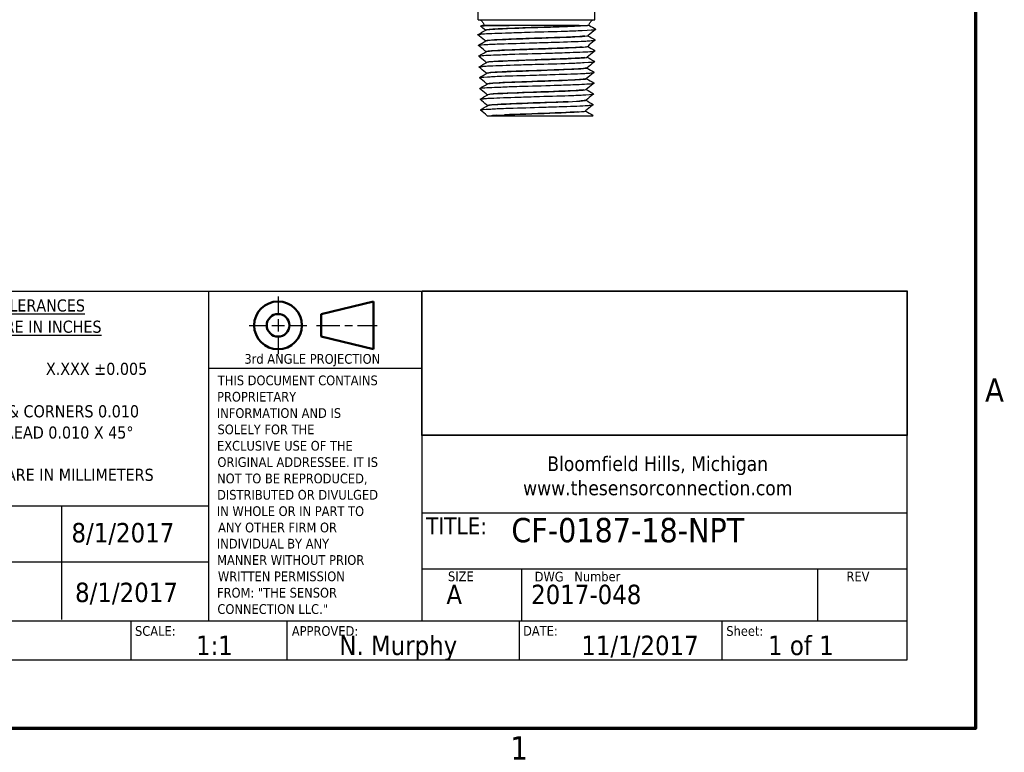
# Model space of a CAD drawing. Header units: inches. Extents: x 0.2 to 10.9, y 0.3 to 8.6.
# Tile 16 of 17: x 5.7 to 10.8, y 0.5 to 4.2. Entities that reach past the tile are written whole.
import ezdxf

# ---------------------------------------------------------------- set-up
doc = ezdxf.new("R2010")
doc.units = ezdxf.units.IN
doc.header["$MEASUREMENT"] = 0
doc.linetypes.add('DASHED', pattern=[0.2067, 0.1654, -0.0413])
doc.layers.add('Border (ANSI)', color=7, linetype='Continuous', lineweight=70)
doc.layers.add('Geometry', color=255, linetype='Continuous', lineweight=25)
for name, color, linetype in [('Dimensions', 250, 'Continuous'), ('TitleBlock', 170, 'Continuous'), ('TitleBlock Lines', 250, 'Continuous'), ('TitleBlock Text', 3, 'Continuous')]:
    doc.layers.add(name, color=color, linetype=linetype)
doc.layers.add('Hidden', color=7, linetype='DASHED', lineweight=18, true_color=0x383838)
doc.styles.add('Note Text (ANSI)', font='tahoma.ttf')
doc.styles.get("Standard").update_dxf_attribs({"font": 'tahoma.ttf'})

# ---------------------------------------------------------------- blocks, each defined once
blk = doc.blocks.new('TSC TitleBlock Revised')
at = {"layer": 'TitleBlock'}
for p, q in [((-5.5, 1.8996), (0, 1.8996)), ((-2.5, 1.1559), (-2.5, 1.8996)), ((-2.5, 1.8996), (0, 1.8996)), ((-2.4985, 1.158), (-2.4985, 1.9016)), ((-2.4985, 1.9016), (0, 1.9016)), ((0, 1.9016), (0, 1.158)), ((0, 1.8996), (0, 1.1559)), ((0, 0), (0, 1.8996)), ((0, 1.1559), (-2.5, 1.1559)), ((0, 1.158), (-2.4985, 1.158)), ((-5.5, 0), (0, 0))]:
    blk.add_line(p, q, dxfattribs=at)
at = {"layer": 'TitleBlock Lines'}
for p, q in [((-3.6, 1.8996), (-3.6, 0.2)), ((-2.5, 1.8996), (-2.5, 0.2)), ((-2.5, 1.5013), (-3.6, 1.5013)), ((-5.5, 0.7937), (-3.6, 0.7937)), ((-4.3573, 0.7937), (-4.3573, 0.2086)), ((-2.5, 0.7577), (0, 0.7577)), ((-5.5, 0.5056), (-3.6, 0.5056)), ((-2.5, 0.4695), (0, 0.4695)), ((-1.9869, 0.4695), (-1.9869, 0.2)), ((-0.4614, 0.4695), (-0.4614, 0.2)), ((0, 0.2), (-5.5, 0.2)), ((-4, 0.2), (-4, 0)), ((-3.195, 0.2), (-3.195, 0)), ((-1.9982, 0.2), (-1.9982, 0)), ((-0.9531, 0), (-0.9531, 0.2))]:
    blk.add_line(p, q, dxfattribs=at)
at = {"layer": 'TitleBlock Lines', "lineweight": 25}
for p, q in [((-3.2411, 1.8728), (-3.2411, 1.7887)), ((-3.2411, 1.7563), (-3.2411, 1.6916)), ((-3.3899, 1.724), (-3.3058, 1.724)), ((-3.2735, 1.724), (-3.2087, 1.724)), ((-3.1764, 1.724), (-3.0923, 1.724)), ((-3.0438, 1.724), (-2.9222, 1.724)), ((-2.8963, 1.724), (-2.8574, 1.724)), ((-2.8316, 1.724), (-2.7305, 1.724)), ((-3.2411, 1.6592), (-3.2411, 1.5751))]:
    blk.add_line(p, q, dxfattribs=at)
at = {"layer": 'TitleBlock Lines', "lineweight": 50}
for p, q in [((-3.0183, 1.7822), (-2.7498, 1.8469)), ((-2.7498, 1.8469), (-2.7498, 1.601)), ((-3.0183, 1.7822), (-3.0183, 1.6657)), ((-3.0183, 1.6657), (-2.7498, 1.601))]:
    blk.add_line(p, q, dxfattribs=at)
for radius in [0.123, 0.0582]:
    blk.add_circle((-3.2411, 1.724), radius, dxfattribs=at)
at = {"layer": 'TitleBlock Lines'}
for s, height, p in [('%%UGENERAL TOLERANCES', 0.0625, (-5.1003, 1.7952)), ('%%UDIMENSIONS ARE IN INCHES', 0.0625, (-5.1958, 1.6858)), ('X.XX ±0.01                   X.XXX ±0.005', 0.0625, (-5.3069, 1.4688)), ('THIS DOCUMENT CONTAINS', 0.05, (-3.5516, 1.4154)), ('PROPRIETARY', 0.05, (-3.5554, 1.3312)), ('BREAK SHARP EDGES & CORNERS 0.010', 0.0625, (-5.4532, 1.25)), ('INFORMATION AND IS', 0.05, (-3.5565, 1.247)), ('CHAMFER FIRST THREAD 0.010 X 45°', 0.0625, (-5.3692, 1.1406)), ('SOLELY FOR THE', 0.05, (-3.5531, 1.1628)), ('EXCLUSIVE USE OF THE', 0.05, (-3.5555, 1.0785)), ('ORIGINAL ADDRESSEE. IT IS', 0.05, (-3.5534, 0.9943)), ('Bloomfield Hills, Michigan', 0.075, (-1.8537, 0.9735)), ('[         ] DIMENSIONS ARE IN MILLIMETERS', 0.0625, (-5.4309, 0.9228)), ('NOT TO BE REPRODUCED,', 0.05, (-3.5553, 0.9101)), ('www.thesensorconnection.com', 0.075, (-1.9784, 0.8485)), ('DISTRIBUTED OR DIVULGED', 0.05, (-3.5554, 0.8259)), ('IN WHOLE OR IN PART TO', 0.05, (-3.5565, 0.7416)), ('TITLE:', 0.0875, (-2.4783, 0.6467)), ('ANY OTHER FIRM OR', 0.05, (-3.55, 0.6574)), ('INDIVIDUAL BY ANY', 0.05, (-3.5565, 0.5741)), ('MANNER WITHOUT PRIOR', 0.05, (-3.5552, 0.4899)), ('Number', 0.05, (-1.7145, 0.4051)), ('WRITTEN PERMISSION', 0.05, (-3.5509, 0.4057)), ('SIZE', 0.05, (-2.3654, 0.4057)), ('DWG', 0.05, (-1.9188, 0.4042)), ('REV', 0.05, (-0.3121, 0.4051)), ('FROM: "THE SENSOR', 0.05, (-3.5557, 0.3214)), ('CONNECTION LLC."', 0.05, (-3.5535, 0.2372)), ('SCALE:', 0.05, (-3.9781, 0.1242)), ('APPROVED:', 0.05, (-3.17, 0.1241)), ('DATE:', 0.05, (-1.9786, 0.125)), ('Sheet:', 0.05, (-0.9312, 0.1241))]:
    blk.add_text(s, height=height, dxfattribs=at).set_placement(p)
at = {"layer": 'TitleBlock Lines', "style": 'Note Text (ANSI)'}
blk.add_text('3rd ANGLE PROJECTION', height=0.05, dxfattribs=at).set_placement((-3.4146, 1.5262))
at = {"layer": 'TitleBlock Text'}
for tag, p, height in [('TITLE:_001', (-2.0371, 0.6554), 0.075), ('DRAWN:', (-5.35, 0.6056), 0.1), ('DDATE', (-4.3056, 0.6056), 0.1), ('TITLE:_002', (-2.0408, 0.527), 0.075), ('CHECKED:', (-5.35, 0.2975), 0.1), ('CDATE', (-4.2871, 0.2981), 0.1), ('SIZE', (-2.3735, 0.2874), 0.1), ('DWG_NO.', (-1.9369, 0.2874), 0.1), ('REV', (-0.3492, 0.2874), 0.1), ('SCALE', (-3.6638, 0.025), 0.1), ('APPROVED:', (-2.9255, 0.025), 0.1), ('DATE', (-1.6783, 0.025), 0.1), ('SHEET', (-0.7163, 0.025), 0.1)]:
    blk.add_attdef(tag, p, '', height=height, dxfattribs=at)
blk = doc.blocks.new('new block')
at = {"layer": 'Border (ANSI)', "flags": 128}
blk.add_lwpolyline([(0, 0), (0, 7.74), (10.24, 7.74), (10.24, 0), (0, 0)], dxfattribs=at)
at = {"layer": 'Border (ANSI)', "char_height": 0.12, "attachment_point": 7, "style": 'Note Text (ANSI)'}
for s, insert in [('A', (10.289, 1.685)), ('1', (7.8429, -0.16))]:
    blk.add_mtext(s, dxfattribs=dict(at, insert=insert))

msp = doc.modelspace()

# ---------------------------------------------------------------- linework, layer by layer
at = {"layer": 'Geometry'}
for p, q in [((8.0868, 4.2413), (8.0868, 4.2863)), ((8.6868, 4.2413), (8.6868, 4.2863)), ((8.0868, 4.2413), (8.6868, 4.2413)), ((8.1092, 4.2113), (8.0981, 4.2079)), ((8.3436, 4.2113), (8.1092, 4.2113)), ((8.606, 4.2113), (8.6498, 4.2113)), ((8.1526, 3.7465), (8.1541, 3.7465)), ((8.678, 3.7478), (8.6764, 3.7465))]:
    msp.add_line(p, q, dxfattribs=at)
for points in [[(8.3551, 4.2113), (8.3512, 4.2113), (8.3474, 4.2113), (8.3436, 4.2113)], [(8.0858, 4.1649), (8.099, 4.1725), (8.1122, 4.1801), (8.1254, 4.1878)], [(8.1234, 4.1869), (8.1149, 4.1939), (8.1064, 4.2008), (8.098, 4.2077)], [(8.606, 4.2113), (8.6056, 4.2113), (8.6051, 4.2113), (8.6047, 4.2113)], [(8.6514, 4.2113), (8.6509, 4.2113), (8.6503, 4.2113), (8.6498, 4.2113)], [(8.6595, 4.2113), (8.6595, 4.2113), (8.6567, 4.2113), (8.6514, 4.2113)], [(8.692, 4.1914), (8.6788, 4.1807), (8.6657, 4.17), (8.6526, 4.1592)], [(8.6595, 4.2113), (8.6702, 4.2051), (8.6809, 4.1989), (8.6916, 4.1927)], [(8.0875, 4.1096), (8.1005, 4.1171), (8.1134, 4.1246), (8.1264, 4.1321)], [(8.6521, 4.1589), (8.6646, 4.1517), (8.6771, 4.1444), (8.6896, 4.1372)], [(8.089, 4.0541), (8.1021, 4.0617), (8.1152, 4.0693), (8.1283, 4.0768)], [(8.6504, 4.1038), (8.663, 4.0966), (8.6756, 4.0893), (8.6882, 4.082)], [(8.0911, 3.9984), (8.1042, 4.006), (8.1173, 4.0135), (8.1303, 4.0211)], [(8.6484, 4.0481), (8.6611, 4.0408), (8.6737, 4.0335), (8.6864, 4.0261)], [(8.0926, 3.9432), (8.1055, 3.9507), (8.1185, 3.9582), (8.1314, 3.9656)], [(8.6469, 3.9925), (8.6594, 3.9853), (8.6719, 3.978), (8.6845, 3.9708)], [(8.0942, 3.8875), (8.1074, 3.8951), (8.1206, 3.9027), (8.1338, 3.9104)], [(8.6451, 3.9374), (8.6577, 3.9301), (8.6704, 3.9228), (8.683, 3.9155)], [(8.6432, 3.8815), (8.6558, 3.8742), (8.6685, 3.8669), (8.6811, 3.8596)], [(8.0963, 3.8319), (8.1094, 3.8395), (8.1226, 3.8471), (8.1357, 3.8547)], [(8.6417, 3.8261), (8.6543, 3.8189), (8.6668, 3.8116), (8.6793, 3.8044)], [(8.0977, 3.7767), (8.1107, 3.7843), (8.1238, 3.7918), (8.1368, 3.7993)], [(8.1331, 3.7465), (8.1213, 3.7562), (8.1095, 3.7659), (8.0977, 3.7755)], [(8.6398, 3.7709), (8.6525, 3.7636), (8.6651, 3.7562), (8.6778, 3.7489)], [(8.1331, 3.7465), (8.133, 3.7465), (8.1397, 3.7465), (8.1526, 3.7465)], [(8.1807, 3.7486), (8.1699, 3.7479), (8.1609, 3.7472), (8.1541, 3.7465)], [(8.6729, 3.7463), (8.6776, 3.7471), (8.6792, 3.7479), (8.6777, 3.7487)], [(8.6731, 3.7465), (8.6753, 3.7465), (8.6764, 3.7465), (8.6764, 3.7465)]]:
    msp.add_open_spline(points, degree=3, dxfattribs=at)
for points, knots in [([(8.0853, 4.1638), (8.0849, 4.1641), (8.0853, 4.1645), (8.0865, 4.1649), (8.0882, 4.1654), (8.0914, 4.166), (8.0961, 4.1667), (8.1015, 4.1674), (8.1092, 4.168), (8.1185, 4.1686), (8.1468, 4.1704), (8.1923, 4.1718), (8.2471, 4.1737), (8.2625, 4.1742), (8.2786, 4.1748), (8.2952, 4.1754), (8.3146, 4.1762), (8.3347, 4.1767), (8.3549, 4.1773), (8.4161, 4.1791), (8.4806, 4.1804), (8.5349, 4.1823), (8.5499, 4.1829), (8.5641, 4.1834), (8.5775, 4.1841), (8.5939, 4.1849), (8.6086, 4.1855), (8.6218, 4.1861), (8.6609, 4.1879), (8.6862, 4.1891), (8.6912, 4.191), (8.6924, 4.1915), (8.6925, 4.1919), (8.6916, 4.1925)], [54.950134, 54.950134, 54.950134, 54.950134, 55.076185, 55.076185, 55.076185, 55.248376, 55.248376, 55.248376, 55.450902, 55.450902, 55.450902, 56.063965, 56.063965, 56.063965, 56.23639, 56.23639, 56.23639, 56.438797, 56.438797, 56.438797, 57.051371, 57.051371, 57.051371, 57.220298, 57.220298, 57.220298, 57.426693, 57.426693, 57.426693, 58.04005, 58.04005, 58.04005, 58.179301, 58.179301, 58.179301, 58.179301]), ([(8.1245, 4.1318), (8.1227, 4.1332), (8.1209, 4.1347), (8.1079, 4.1453), (8.0966, 4.1546), (8.0853, 4.1638)], [0.00045196, 0.00045196, 0.00045196, 0.00045196, 0.01200803, 0.01200803, 0.0860713, 0.0860713, 0.0860713, 0.0860713]), ([(8.3436, 4.2113), (8.335, 4.2112), (8.3265, 4.2111), (8.318, 4.2111), (8.3127, 4.211), (8.3074, 4.211), (8.3021, 4.211), (8.2965, 4.2109), (8.2909, 4.2109), (8.2854, 4.2108), (8.2674, 4.2106), (8.25, 4.2104), (8.2336, 4.2102), (8.2251, 4.2101), (8.2168, 4.21), (8.2088, 4.2099), (8.2043, 4.2098), (8.1998, 4.2098), (8.1955, 4.2097), (8.1887, 4.2096), (8.1822, 4.2095), (8.176, 4.2094), (8.1651, 4.2093), (8.1553, 4.2092), (8.1465, 4.2091), (8.1424, 4.2091), (8.1385, 4.2091), (8.1348, 4.209), (8.1319, 4.209), (8.1292, 4.2089), (8.1266, 4.2089), (8.1196, 4.2088), (8.1139, 4.2087), (8.1094, 4.2086), (8.1052, 4.2085), (8.1022, 4.2083), (8.1003, 4.2082), (8.0995, 4.2081), (8.099, 4.208), (8.0986, 4.208), (8.0981, 4.2079), (8.0979, 4.2078), (8.0979, 4.2077)], [-1.6226678, -1.6226678, -1.6226678, -1.6226678, -1.5784252, -1.5784252, -1.5784252, -1.550624, -1.550624, -1.550624, -1.5208915, -1.5208915, -1.5208915, -1.4230872, -1.4230872, -1.4230872, -1.3719401, -1.3719401, -1.3719401, -1.3428027, -1.3428027, -1.3428027, -1.2967158, -1.2967158, -1.2967158, -1.2152388, -1.2152388, -1.2152388, -1.1766157, -1.1766157, -1.1766157, -1.1459204, -1.1459204, -1.1459204, -1.0624493, -1.0624493, -1.0624493, -0.9848997, -0.9848997, -0.9848997, -0.955101, -0.955101, -0.955101, -0.9167998, -0.9167998, -0.9167998, -0.9167998]), ([(8.1236, 4.1868), (8.1196, 4.1891), (8.1724, 4.1943), (8.3856, 4.201), (8.5533, 4.2069), (8.6107, 4.2098), (8.6293, 4.2113)], [61.194681, 61.194681, 61.194681, 61.194681, 61.981866, 62.97462, 63.470996, 63.967373, 63.967373, 63.967373, 63.967373]), ([(8.5751, 4.2081), (8.566, 4.2077), (8.5562, 4.2072), (8.5459, 4.2068), (8.5106, 4.2052), (8.469, 4.2035), (8.4258, 4.2023), (8.4038, 4.2016), (8.3813, 4.2009), (8.3592, 4.2002), (8.3202, 4.1989), (8.2822, 4.1976), (8.249, 4.1962), (8.227, 4.1952), (8.207, 4.1943), (8.1899, 4.1935), (8.1755, 4.1929), (8.163, 4.1922), (8.1531, 4.1915), (8.1368, 4.1903), (8.1276, 4.1891), (8.1254, 4.1878)], [28.770451, 28.770451, 28.770451, 28.770451, 28.833976, 28.833976, 28.833976, 29.051183, 29.051183, 29.051183, 29.161869, 29.161869, 29.161869, 29.35647, 29.35647, 29.35647, 29.485598, 29.485598, 29.485598, 29.594547, 29.594547, 29.594547, 29.773244, 29.773244, 29.773244, 29.773244]), ([(8.6047, 4.2113), (8.5897, 4.2113), (8.5713, 4.2113), (8.5504, 4.2113), (8.5164, 4.2113), (8.4758, 4.2113), (8.4329, 4.2113), (8.4315, 4.2113), (8.4302, 4.2113), (8.4289, 4.2113), (8.4046, 4.2113), (8.3798, 4.2113), (8.3552, 4.2113)], [-1.7021355, -1.7021355, -1.7021355, -1.7021355, -1.5646676, -1.5646676, -1.5646676, -1.3413462, -1.3413462, -1.3413462, -1.3344904, -1.3344904, -1.3344904, -1.2082442, -1.2082442, -1.2082442, -1.2082442]), ([(8.0875, 4.1086), (8.0859, 4.1099), (8.0959, 4.111), (8.1174, 4.1126), (8.125, 4.1131), (8.134, 4.1137), (8.1441, 4.1143), (8.156, 4.1151), (8.1696, 4.1157), (8.1846, 4.1163), (8.2299, 4.118), (8.2888, 4.1194), (8.3499, 4.1213), (8.3671, 4.1218), (8.3844, 4.1224), (8.4017, 4.123), (8.422, 4.1238), (8.442, 4.1244), (8.4616, 4.125), (8.521, 4.1268), (8.5769, 4.1281), (8.6173, 4.13), (8.6286, 4.1305), (8.6387, 4.1311), (8.6476, 4.1318), (8.658, 4.1325), (8.6665, 4.1331), (8.6731, 4.1337), (8.6855, 4.1348), (8.6913, 4.1358), (8.6898, 4.1368)], [48.660455, 48.660455, 48.660455, 48.660455, 49.149388, 49.149388, 49.149388, 49.321543, 49.321543, 49.321543, 49.523532, 49.523532, 49.523532, 50.13718, 50.13718, 50.13718, 50.309299, 50.309299, 50.309299, 50.511427, 50.511427, 50.511427, 51.12496, 51.12496, 51.12496, 51.296953, 51.296953, 51.296953, 51.499322, 51.499322, 51.499322, 51.881179, 51.881179, 51.881179, 51.881179]), ([(8.125, 4.1313), (8.1243, 4.1317), (8.1235, 4.1349), (8.2326, 4.1411), (8.529, 4.1499), (8.6455, 4.1559), (8.6523, 4.159), (8.6526, 4.1592)], [54.917664, 54.917664, 54.917664, 54.917664, 55.032591, 56.025345, 57.018098, 58.010852, 58.076628, 58.076628, 58.076628, 58.076628]), ([(8.6366, 4.1566), (8.6366, 4.1566), (8.6365, 4.1566), (8.6364, 4.1566), (8.6231, 4.1553), (8.6001, 4.1539), (8.5715, 4.1524), (8.5524, 4.1515), (8.5307, 4.1505), (8.507, 4.1497), (8.4896, 4.1491), (8.4712, 4.1485), (8.4522, 4.1478), (8.4128, 4.1465), (8.3708, 4.1451), (8.3312, 4.1436), (8.3052, 4.1427), (8.2801, 4.1417), (8.2571, 4.1409), (8.2405, 4.1403), (8.2249, 4.1397), (8.2108, 4.1391), (8.1808, 4.1378), (8.1576, 4.1363), (8.1432, 4.1349), (8.1338, 4.1339), (8.128, 4.133), (8.1265, 4.1322), (8.1264, 4.1321), (8.1264, 4.1321), (8.1264, 4.1321)], [31.322544, 31.322544, 31.322544, 31.322544, 31.323525, 31.323525, 31.323525, 31.52413, 31.52413, 31.52413, 31.657672, 31.657672, 31.657672, 31.755825, 31.755825, 31.755825, 31.95869, 31.95869, 31.95869, 32.092086, 32.092086, 32.092086, 32.188123, 32.188123, 32.188123, 32.393025, 32.393025, 32.393025, 32.526501, 32.526501, 32.526501, 32.52874, 32.52874, 32.52874, 32.52874]), ([(8.6899, 4.1362), (8.6881, 4.1347), (8.6862, 4.1332), (8.6731, 4.1224), (8.6618, 4.1132), (8.6505, 4.1039)], [0, 0, 0, 0, 0.01212793, 0.01212793, 0.08631257, 0.08631257, 0.08631257, 0.08631257]), ([(8.127, 4.0762), (8.1251, 4.0777), (8.1232, 4.0792), (8.1101, 4.09), (8.0988, 4.0993), (8.0875, 4.1086)], [0.00027509, 0.00027509, 0.00027509, 0.00027509, 0.0125583, 0.0125583, 0.08676329, 0.08676329, 0.08676329, 0.08676329]), ([(8.0888, 4.0528), (8.0886, 4.0529), (8.0885, 4.0531), (8.0885, 4.0532), (8.0884, 4.054), (8.0906, 4.0546), (8.0946, 4.0552), (8.1068, 4.057), (8.1375, 4.0583), (8.1819, 4.0602), (8.1944, 4.0607), (8.2079, 4.0613), (8.2222, 4.062), (8.2389, 4.0627), (8.2568, 4.0633), (8.2753, 4.0639), (8.3319, 4.0657), (8.3966, 4.067), (8.4564, 4.0689), (8.4732, 4.0695), (8.4896, 4.0701), (8.5055, 4.0707), (8.524, 4.0714), (8.5416, 4.072), (8.558, 4.0726), (8.6081, 4.0744), (8.6486, 4.0758), (8.6701, 4.0777), (8.6761, 4.0782), (8.6806, 4.0788), (8.6837, 4.0794), (8.6874, 4.0802), (8.6888, 4.0808), (8.6884, 4.0814), (8.6883, 4.0814), (8.6882, 4.0815), (8.688, 4.0816)], [42.366866, 42.366866, 42.366866, 42.366866, 42.407394, 42.407394, 42.407394, 42.608266, 42.608266, 42.608266, 43.222651, 43.222651, 43.222651, 43.395128, 43.395128, 43.395128, 43.596161, 43.596161, 43.596161, 44.21044, 44.21044, 44.21044, 44.382864, 44.382864, 44.382864, 44.584056, 44.584056, 44.584056, 45.19823, 45.19823, 45.19823, 45.370597, 45.370597, 45.370597, 45.571951, 45.571951, 45.571951, 45.602766, 45.602766, 45.602766, 45.602766]), ([(8.127, 4.0761), (8.1258, 4.0773), (8.1457, 4.0814), (8.3277, 4.0885), (8.5856, 4.0965), (8.6478, 4.1016), (8.6505, 4.1038)], [48.665168, 48.665168, 48.665168, 48.665168, 49.07607, 50.068824, 51.061577, 51.803773, 51.803773, 51.803773, 51.803773]), ([(8.6228, 4.1), (8.622, 4.0999), (8.6212, 4.0999), (8.6205, 4.0998), (8.6085, 4.0989), (8.5931, 4.0979), (8.5748, 4.0971), (8.563, 4.0966), (8.55, 4.096), (8.536, 4.0955), (8.5007, 4.0941), (8.4587, 4.0926), (8.4161, 4.091), (8.3898, 4.0901), (8.3631, 4.0891), (8.3372, 4.0883), (8.3211, 4.0878), (8.3052, 4.0873), (8.29, 4.0867), (8.25, 4.0853), (8.2144, 4.0838), (8.1869, 4.0823), (8.1701, 4.0813), (8.1563, 4.0804), (8.1464, 4.0795), (8.1404, 4.079), (8.1357, 4.0785), (8.1326, 4.078), (8.1304, 4.0776), (8.129, 4.0772), (8.1284, 4.0768)], [34.121835, 34.121835, 34.121835, 34.121835, 34.1307, 34.1307, 34.1307, 34.26416, 34.26416, 34.26416, 34.349569, 34.349569, 34.349569, 34.565117, 34.565117, 34.565117, 34.698575, 34.698575, 34.698575, 34.781857, 34.781857, 34.781857, 34.99953, 34.99953, 34.99953, 35.132989, 35.132989, 35.132989, 35.214234, 35.214234, 35.214234, 35.270595, 35.270595, 35.270595, 35.270595]), ([(8.6882, 4.0808), (8.6864, 4.0793), (8.6845, 4.0777), (8.6712, 4.0669), (8.6599, 4.0575), (8.6485, 4.0482)], [0, 0, 0, 0, 0.01235765, 0.01235765, 0.08700714, 0.08700714, 0.08700714, 0.08700714]), ([(8.1283, 4.0205), (8.1265, 4.022), (8.1246, 4.0235), (8.1114, 4.0343), (8.1001, 4.0436), (8.0888, 4.0528)], [0, 0, 0, 0, 0.01227804, 0.01227804, 0.08649714, 0.08649714, 0.08649714, 0.08649714]), ([(8.0907, 3.9974), (8.09, 3.9979), (8.0914, 3.9985), (8.095, 3.9991), (8.0981, 3.9997), (8.1027, 4.0003), (8.1086, 4.0009), (8.1154, 4.0016), (8.1243, 4.0022), (8.1347, 4.0028), (8.1668, 4.0046), (8.2153, 4.006), (8.2715, 4.0079), (8.2872, 4.0084), (8.3036, 4.009), (8.3203, 4.0096), (8.3397, 4.0104), (8.3594, 4.011), (8.3791, 4.0115), (8.4399, 4.0133), (8.5022, 4.0147), (8.5532, 4.0166), (8.5676, 4.0171), (8.581, 4.0177), (8.5935, 4.0184), (8.608, 4.0191), (8.6208, 4.0197), (8.6321, 4.0203), (8.6669, 4.0221), (8.687, 4.0234), (8.687, 4.0253), (8.687, 4.0255), (8.6869, 4.0257), (8.6865, 4.0259)], [36.101738, 36.101738, 36.101738, 36.101738, 36.308124, 36.308124, 36.308124, 36.480992, 36.480992, 36.480992, 36.680895, 36.680895, 36.680895, 37.295913, 37.295913, 37.295913, 37.468725, 37.468725, 37.468725, 37.66879, 37.66879, 37.66879, 38.283703, 38.283703, 38.283703, 38.456458, 38.456458, 38.456458, 38.656685, 38.656685, 38.656685, 39.271493, 39.271493, 39.271493, 39.328952, 39.328952, 39.328952, 39.328952]), ([(8.1289, 4.0203), (8.125, 4.0225), (8.175, 4.0278), (8.4279, 4.0359), (8.6181, 4.0429), (8.6467, 4.047), (8.6483, 4.0482)], [42.345692, 42.345692, 42.345692, 42.345692, 43.119549, 44.112303, 45.105056, 45.504962, 45.504962, 45.504962, 45.504962]), ([(8.6357, 4.0458), (8.6341, 4.0456), (8.6324, 4.0454), (8.6306, 4.0452), (8.628, 4.045), (8.6251, 4.0448), (8.622, 4.0445), (8.6159, 4.0441), (8.6087, 4.0436), (8.6004, 4.0431), (8.5631, 4.0409), (8.5037, 4.0385), (8.4404, 4.0364), (8.4342, 4.0362), (8.428, 4.036), (8.4218, 4.0358), (8.4081, 4.0353), (8.3942, 4.0348), (8.3803, 4.0344), (8.3141, 4.0321), (8.2483, 4.0296), (8.2021, 4.0275), (8.1985, 4.0273), (8.195, 4.0272), (8.1916, 4.027), (8.1828, 4.0266), (8.1748, 4.0261), (8.1677, 4.0256), (8.1456, 4.0242), (8.133, 4.0226), (8.1304, 4.0211)], [36.806262, 36.806262, 36.806262, 36.806262, 36.833266, 36.833266, 36.833266, 36.870648, 36.870648, 36.870648, 36.943378, 36.943378, 36.943378, 37.272977, 37.272977, 37.272977, 37.305063, 37.305063, 37.305063, 37.375662, 37.375662, 37.375662, 37.713005, 37.713005, 37.713005, 37.739478, 37.739478, 37.739478, 37.807967, 37.807967, 37.807967, 38.023342, 38.023342, 38.023342, 38.023342]), ([(8.6868, 4.025), (8.6849, 4.0234), (8.683, 4.0218), (8.6699, 4.0111), (8.6587, 4.002), (8.6475, 3.9928)], [0, 0, 0, 0, 0.01267135, 0.01267135, 0.08601993, 0.08601993, 0.08601993, 0.08601993]), ([(8.1296, 3.9655), (8.1279, 3.9669), (8.1262, 3.9683), (8.1132, 3.979), (8.1019, 3.9882), (8.0907, 3.9974)], [0.00051039, 0.00051039, 0.00051039, 0.00051039, 0.0119478, 0.0119478, 0.08582368, 0.08582368, 0.08582368, 0.08582368]), ([(8.0926, 3.9421), (8.0907, 3.9437), (8.1047, 3.945), (8.1336, 3.9468), (8.1423, 3.9473), (8.1523, 3.9479), (8.1635, 3.9486), (8.1763, 3.9493), (8.1906, 3.9499), (8.2061, 3.9505), (8.2539, 3.9523), (8.314, 3.9536), (8.3747, 3.9555), (8.3918, 3.9561), (8.4089, 3.9566), (8.4258, 3.9573), (8.4453, 3.958), (8.4645, 3.9586), (8.483, 3.9592), (8.5401, 3.961), (8.5925, 3.9623), (8.6284, 3.9642), (8.6385, 3.9648), (8.6473, 3.9654), (8.6548, 3.966), (8.6635, 3.9667), (8.6702, 3.9673), (8.6751, 3.9679), (8.6825, 3.9688), (8.6857, 3.9696), (8.6845, 3.9703)], [29.805801, 29.805801, 29.805801, 29.805801, 30.381387, 30.381387, 30.381387, 30.554598, 30.554598, 30.554598, 30.753524, 30.753524, 30.753524, 31.369176, 31.369176, 31.369176, 31.54233, 31.54233, 31.54233, 31.741419, 31.741419, 31.741419, 32.356966, 32.356966, 32.356966, 32.530062, 32.530062, 32.530062, 32.729315, 32.729315, 32.729315, 33.030082, 33.030082, 33.030082, 33.030082]), ([(8.1301, 3.9649), (8.1296, 3.9652), (8.1285, 3.9684), (8.2323, 3.9745), (8.5227, 3.9833), (8.6401, 3.9894), (8.6471, 3.9925), (8.6474, 3.9928)], [36.073331, 36.073331, 36.073331, 36.073331, 36.170275, 37.163028, 38.155782, 39.148535, 39.233034, 39.233034, 39.233034, 39.233034]), ([(8.6443, 3.9918), (8.6443, 3.9918), (8.6442, 3.9918), (8.6442, 3.9918), (8.6429, 3.9915), (8.6407, 3.9911), (8.6377, 3.9907), (8.6189, 3.9882), (8.5673, 3.9854), (8.5018, 3.9831), (8.4917, 3.9827), (8.4813, 3.9823), (8.4706, 3.982), (8.401, 3.9795), (8.32, 3.9767), (8.2567, 3.9743), (8.2474, 3.974), (8.2384, 3.9736), (8.2299, 3.9732), (8.1725, 3.9708), (8.1355, 3.968), (8.1314, 3.9656)], [39.47685, 39.47685, 39.47685, 39.47685, 39.477137, 39.477137, 39.477137, 39.537064, 39.537064, 39.537064, 39.911551, 39.911551, 39.911551, 39.969338, 39.969338, 39.969338, 40.345966, 40.345966, 40.345966, 40.401612, 40.401612, 40.401612, 40.775827, 40.775827, 40.775827, 40.775827]), ([(8.6846, 3.9698), (8.6828, 3.9683), (8.681, 3.9668), (8.6679, 3.9561), (8.6566, 3.9468), (8.6453, 3.9375)], [0, 0, 0, 0, 0.01191112, 0.01191112, 0.08608788, 0.08608788, 0.08608788, 0.08608788]), ([(8.1322, 3.9096), (8.1303, 3.9112), (8.1284, 3.9127), (8.1152, 3.9236), (8.1039, 3.9328), (8.0926, 3.9421)], [0, 0, 0, 0, 0.01247271, 0.01247271, 0.08665363, 0.08665363, 0.08665363, 0.08665363]), ([(8.0939, 3.8862), (8.0935, 3.8866), (8.0937, 3.887), (8.0946, 3.8875), (8.0961, 3.8882), (8.0998, 3.8888), (8.1051, 3.8894), (8.1218, 3.8912), (8.1565, 3.8925), (8.2036, 3.8944), (8.2168, 3.895), (8.231, 3.8956), (8.2459, 3.8962), (8.2629, 3.8969), (8.2809, 3.8975), (8.2993, 3.8981), (8.3567, 3.8999), (8.4208, 3.9013), (8.4784, 3.9032), (8.4947, 3.9037), (8.5104, 3.9043), (8.5255, 3.9049), (8.5427, 3.9057), (8.5589, 3.9062), (8.5738, 3.9068), (8.6204, 3.9086), (8.6562, 3.91), (8.6726, 3.9119), (8.6772, 3.9124), (8.6804, 3.913), (8.6821, 3.9137), (8.6836, 3.9142), (8.6838, 3.9147), (8.6828, 3.9152)], [23.520454, 23.520454, 23.520454, 23.520454, 23.640483, 23.640483, 23.640483, 23.838258, 23.838258, 23.838258, 24.454649, 24.454649, 24.454649, 24.628213, 24.628213, 24.628213, 24.826154, 24.826154, 24.826154, 25.442439, 25.442439, 25.442439, 25.615943, 25.615943, 25.615943, 25.814049, 25.814049, 25.814049, 26.430229, 26.430229, 26.430229, 26.603674, 26.603674, 26.603674, 26.760009, 26.760009, 26.760009, 26.760009]), ([(8.1323, 3.9095), (8.1308, 3.9107), (8.149, 3.9148), (8.3251, 3.9219), (8.5797, 3.9299), (8.6423, 3.9351), (8.6453, 3.9373)], [29.80733, 29.80733, 29.80733, 29.80733, 30.213753, 31.206507, 32.19926, 32.950265, 32.950265, 32.950265, 32.950265]), ([(8.643, 3.9366), (8.6368, 3.9346), (8.6103, 3.9324), (8.5689, 3.9305), (8.5627, 3.9302), (8.5562, 3.9299), (8.5494, 3.9296), (8.4907, 3.9271), (8.4088, 3.9242), (8.335, 3.9217), (8.3269, 3.9215), (8.3189, 3.9212), (8.311, 3.9209), (8.2388, 3.9183), (8.1774, 3.9155), (8.1499, 3.913), (8.147, 3.9127), (8.1445, 3.9124), (8.1424, 3.9122), (8.1377, 3.9116), (8.1348, 3.911), (8.1338, 3.9104)], [42.215474, 42.215474, 42.215474, 42.215474, 42.51804, 42.51804, 42.51804, 42.56298, 42.56298, 42.56298, 42.952455, 42.952455, 42.952455, 42.995254, 42.995254, 42.995254, 43.386869, 43.386869, 43.386869, 43.427527, 43.427527, 43.427527, 43.517832, 43.517832, 43.517832, 43.517832]), ([(8.6832, 3.9142), (8.6813, 3.9127), (8.6794, 3.9111), (8.6662, 3.9003), (8.6549, 3.891), (8.6435, 3.8817)], [0, 0, 0, 0, 0.01233835, 0.01233835, 0.08680594, 0.08680594, 0.08680594, 0.08680594]), ([(8.1334, 3.854), (8.1315, 3.8555), (8.1297, 3.857), (8.1165, 3.8678), (8.1052, 3.877), (8.0939, 3.8862)], [0, 0, 0, 0, 0.01211294, 0.01211294, 0.08623528, 0.08623528, 0.08623528, 0.08623528]), ([(8.096, 3.8309), (8.0951, 3.8317), (8.0982, 3.8325), (8.1054, 3.8334), (8.1097, 3.8339), (8.1156, 3.8345), (8.1228, 3.8351), (8.1308, 3.8359), (8.1408, 3.8364), (8.1521, 3.837), (8.1877, 3.8388), (8.2388, 3.8402), (8.2959, 3.8421), (8.3119, 3.8426), (8.3285, 3.8432), (8.3453, 3.8439), (8.3643, 3.8446), (8.3835, 3.8452), (8.4026, 3.8457), (8.4624, 3.8475), (8.5223, 3.8489), (8.5698, 3.8508), (8.5831, 3.8514), (8.5955, 3.8519), (8.6068, 3.8526), (8.6197, 3.8533), (8.6309, 3.8539), (8.6406, 3.8545), (8.6695, 3.8562), (8.6844, 3.8575), (8.6813, 3.8593)], [17.251064, 17.251064, 17.251064, 17.251064, 17.540123, 17.540123, 17.540123, 17.714126, 17.714126, 17.714126, 17.910888, 17.910888, 17.910888, 18.527911, 18.527911, 18.527911, 18.701825, 18.701825, 18.701825, 18.898783, 18.898783, 18.898783, 19.515702, 19.515702, 19.515702, 19.689567, 19.689567, 19.689567, 19.886678, 19.886678, 19.886678, 20.476869, 20.476869, 20.476869, 20.476869]), ([(8.134, 3.8538), (8.1305, 3.856), (8.1781, 3.8612), (8.4233, 3.8693), (8.6122, 3.8763), (8.6414, 3.8804), (8.6431, 3.8817)], [23.499065, 23.499065, 23.499065, 23.499065, 24.257232, 25.249986, 26.242739, 26.653067, 26.653067, 26.653067, 26.653067]), ([(8.6311, 3.8793), (8.6271, 3.8788), (8.6221, 3.8784), (8.616, 3.8779), (8.6133, 3.8777), (8.6103, 3.8775), (8.6072, 3.8773), (8.5676, 3.8747), (8.4948, 3.8718), (8.4179, 3.8692), (8.4122, 3.869), (8.4065, 3.8688), (8.4007, 3.8686), (8.323, 3.8659), (8.2432, 3.863), (8.1933, 3.8604), (8.1899, 3.8602), (8.1866, 3.86), (8.1834, 3.8598), (8.155, 3.8582), (8.1386, 3.8565), (8.1357, 3.8547)], [45.053089, 45.053089, 45.053089, 45.053089, 45.124528, 45.124528, 45.124528, 45.156623, 45.156623, 45.156623, 45.558943, 45.558943, 45.558943, 45.588897, 45.588897, 45.588897, 45.993358, 45.993358, 45.993358, 46.021171, 46.021171, 46.021171, 46.272623, 46.272623, 46.272623, 46.272623]), ([(8.6816, 3.8585), (8.6797, 3.857), (8.6777, 3.8554), (8.6646, 3.8447), (8.6534, 3.8355), (8.6422, 3.8264)], [0, 0, 0, 0, 0.012514, 0.012514, 0.08603367, 0.08603367, 0.08603367, 0.08603367]), ([(8.1349, 3.7991), (8.1332, 3.8005), (8.1314, 3.8019), (8.1185, 3.8125), (8.1072, 3.8217), (8.096, 3.8309)], [0.00070038, 0.00070038, 0.00070038, 0.00070038, 0.01209382, 0.01209382, 0.08586189, 0.08586189, 0.08586189, 0.08586189]), ([(8.1352, 3.7984), (8.1348, 3.7986), (8.1334, 3.8018), (8.2322, 3.8079), (8.5166, 3.8166), (8.6346, 3.8228), (8.6419, 3.826), (8.6422, 3.8263)], [17.227727, 17.227727, 17.227727, 17.227727, 17.307958, 18.300711, 19.293465, 20.286218, 20.387295, 20.387295, 20.387295, 20.387295]), ([(8.5503, 3.8188), (8.5339, 3.8181), (8.5159, 3.8173), (8.4966, 3.8166), (8.4936, 3.8165), (8.4907, 3.8164), (8.4876, 3.8162), (8.4143, 3.8135), (8.3247, 3.8106), (8.2567, 3.8078), (8.2542, 3.8077), (8.2518, 3.8076), (8.2494, 3.8075), (8.1847, 3.8048), (8.1415, 3.802), (8.1368, 3.7993)], [48.0535243, 48.0535243, 48.0535243, 48.0535243, 48.1654312, 48.1654312, 48.1654312, 48.1825486, 48.1825486, 48.1825486, 48.599846, 48.599846, 48.599846, 48.6148154, 48.6148154, 48.6148154, 49.0217991, 49.0217991, 49.0217991, 49.0217991]), ([(8.6383, 3.8253), (8.6379, 3.8252), (8.6374, 3.8251), (8.6369, 3.825), (8.6318, 3.824), (8.6217, 3.823), (8.6076, 3.822)], [47.7342256, 47.7342256, 47.7342256, 47.7342256, 47.7502687, 47.7502687, 47.7502687, 47.8973431, 47.8973431, 47.8973431, 47.8973431]), ([(8.0977, 3.7755), (8.0975, 3.7757), (8.0974, 3.7758), (8.0974, 3.7759), (8.0978, 3.7777), (8.1164, 3.7791), (8.151, 3.781), (8.1609, 3.7816), (8.172, 3.7822), (8.1841, 3.7828), (8.1975, 3.7835), (8.2123, 3.7841), (8.228, 3.7847), (8.2779, 3.7865), (8.3388, 3.7878), (8.3987, 3.7897), (8.4155, 3.7903), (8.4323, 3.7909), (8.4488, 3.7915), (8.4674, 3.7922), (8.4856, 3.7928), (8.5029, 3.7934), (8.5576, 3.7952), (8.606, 3.7966), (8.6374, 3.7985), (8.6462, 3.799), (8.6537, 3.7996), (8.6599, 3.8002), (8.6669, 3.801), (8.6719, 3.8015), (8.6751, 3.8021), (8.6788, 3.8028), (8.6802, 3.8033), (8.6793, 3.8039)], [10.951301, 10.951301, 10.951301, 10.951301, 10.995622, 10.995622, 10.995622, 11.613424, 11.613424, 11.613424, 11.788889, 11.788889, 11.788889, 11.983517, 11.983517, 11.983517, 12.601128, 12.601128, 12.601128, 12.774966, 12.774966, 12.774966, 12.971412, 12.971412, 12.971412, 13.588981, 13.588981, 13.588981, 13.763179, 13.763179, 13.763179, 13.959307, 13.959307, 13.959307, 14.180773, 14.180773, 14.180773, 14.180773]), ([(8.1526, 3.7465), (8.1815, 3.7494), (8.3223, 3.7553), (8.5739, 3.7633), (8.6368, 3.7685), (8.6401, 3.7707)], [11.351437, 11.351437, 11.351437, 11.351437, 12.34419, 13.336944, 14.095471, 14.095471, 14.095471, 14.095471]), ([(8.5975, 3.7659), (8.5876, 3.7653), (8.576, 3.7646), (8.5628, 3.764), (8.5622, 3.764), (8.5616, 3.7639), (8.561, 3.7639), (8.5018, 3.761), (8.4123, 3.758), (8.333, 3.7552), (8.3326, 3.7552), (8.3322, 3.7552), (8.3318, 3.7552), (8.2919, 3.7537), (8.2542, 3.7523), (8.2233, 3.7509), (8.2227, 3.7508), (8.2221, 3.7508), (8.2214, 3.7508)], [50.6755295, 50.6755295, 50.6755295, 50.6755295, 50.7719196, 50.7719196, 50.7719196, 50.7763549, 50.7763549, 50.7763549, 51.2063343, 51.2063343, 51.2063343, 51.20836, 51.20836, 51.20836, 51.4248138, 51.4248138, 51.4248138, 51.4291092, 51.4291092, 51.4291092, 51.4291092]), ([(8.6794, 3.8033), (8.6776, 3.8018), (8.6758, 3.8003), (8.6626, 3.7895), (8.6513, 3.7802), (8.6399, 3.7709)], [0, 0, 0, 0, 0.01193138, 0.01193138, 0.08644482, 0.08644482, 0.08644482, 0.08644482]), ([(8.1541, 3.7465), (8.1663, 3.7465), (8.1887, 3.7465), (8.2183, 3.7465), (8.2488, 3.7465), (8.2871, 3.7465), (8.3285, 3.7465), (8.4147, 3.7465), (8.5138, 3.7465), (8.5818, 3.7465), (8.6264, 3.7465), (8.658, 3.7465), (8.6727, 3.7465)], [-1.193387, -1.193387, -1.193387, -1.193387, -0.979855, -0.979855, -0.979855, -0.759792, -0.759792, -0.759792, -0.300753, -0.300753, -0.300753, 0, 0, 0, 0])]:
    msp.add_open_spline(points, degree=3, knots=knots, dxfattribs=at)
at = {"layer": 'Hidden'}
for centre, start, end in [((8.0809, 4.2042), 10.811, 80.9567), ((8.6927, 4.2042), 99.0433, 169.189)]:
    msp.add_arc(centre, 0.0375, start, end, dxfattribs=at)

# ---------------------------------------------------------------- block references
at = {"layer": 'Dimensions'}
msp.add_blockref('new block', (0.4096, 0.5887), dxfattribs=at)
ref = msp.add_blockref('TSC TitleBlock Revised', (10.2961, 0.9423), dxfattribs=at)
ref.add_attrib('TITLE:_001', 'CF-0187-18-NPT', (8.2573, 1.5487), dxfattribs={"layer": 'TitleBlock Text', "height": 0.125})
ref.add_attrib('SHEET', '1 of 1', (9.5798, 0.9673), dxfattribs={"layer": 'TitleBlock Text', "height": 0.1})
ref.add_attrib('DATE', '11/1/2017', (8.6178, 0.9673), dxfattribs={"layer": 'TitleBlock Text', "height": 0.1})
ref.add_attrib('DWG_NO.', '2017-048', (8.3592, 1.2297), dxfattribs={"layer": 'TitleBlock Text', "height": 0.1})
ref.add_attrib('SIZE', 'A', (7.9226, 1.2297), dxfattribs={"layer": 'TitleBlock Text', "height": 0.1})
ref.add_attrib('CDATE', '8/1/2017', (6.009, 1.2404), dxfattribs={"layer": 'TitleBlock Text', "height": 0.1})
ref.add_attrib('APPROVED:', 'N. Murphy', (7.3706, 0.9673), dxfattribs={"layer": 'TitleBlock Text', "height": 0.1})
ref.add_attrib('SCALE', '1:1', (6.6323, 0.9673), dxfattribs={"layer": 'TitleBlock Text', "height": 0.1})
ref.add_attrib('DDATE', '8/1/2017', (5.9905, 1.5479), dxfattribs={"layer": 'TitleBlock Text', "height": 0.1})

doc.saveas('drawing.dxf')
